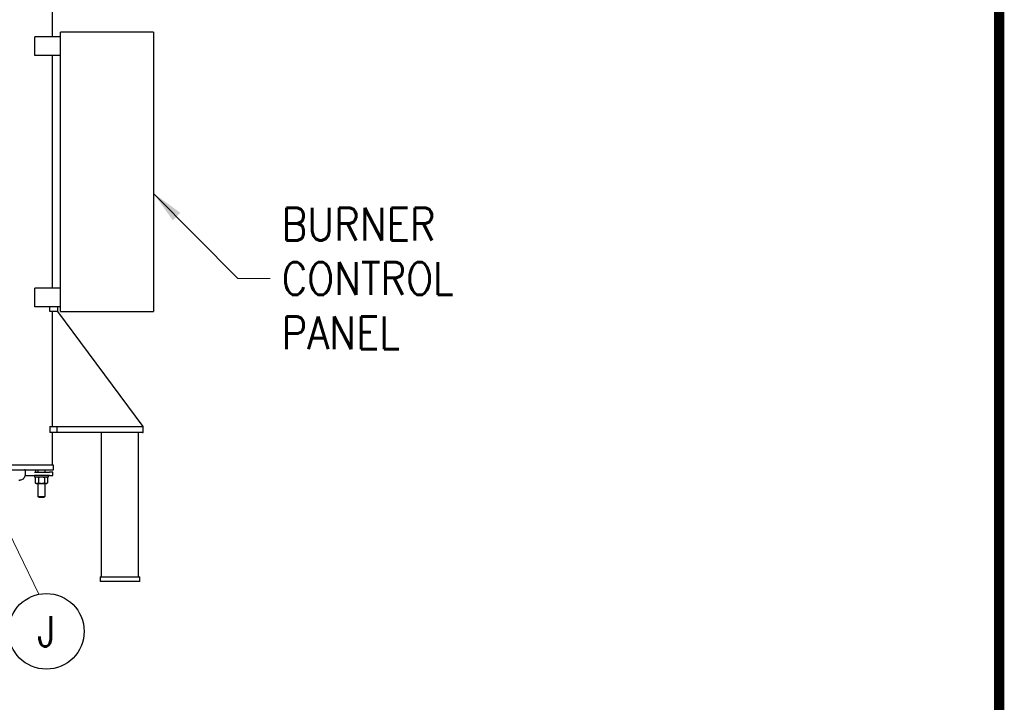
# Model space of a CAD drawing. Extents: x 0 to 796, y 0 to 496.
# Tile 200 of 222: x 690 to 796, y 178 to 252. Entities that reach past the tile are written whole.
import ezdxf
from ezdxf.enums import TextEntityAlignment as Align

# ---------------------------------------------------------------- set-up
doc = ezdxf.new("R2010")
doc.units = 0
doc.header["$LTSCALE"] = 12
doc.header["$MEASUREMENT"] = 0
doc.layers.get('0').update_dxf_attribs({"linetype": 'CONTINUOUS'})
doc.layers.add('D', color=2, linetype='CONTINUOUS')
doc.layers.add('X', color=1, linetype='CONTINUOUS')
doc.layers.add('Leader', color=41, linetype='CONTINUOUS', lineweight=13)
doc.styles.get("Standard").update_dxf_attribs({"font": 'SIMPLEX.SHX', "width": 0.875})
doc.dimstyles.get("Standard").update_dxf_attribs({"dimscale": 28, "dimtxt": 0.125, "dimasz": 0.125, "dimexe": 0.04375, "dimexo": 0.0625, "dimgap": 0.04375, "dimtad": 0, "dimtih": 1, "dimtoh": 1, "dimdec": 4, "dimzin": 12, "dimdsep": 46, "dimlunit": 5, "dimtxsty": 'Standard', "dimcen": 0, "dimclrd": 256, "dimclre": 256, "dimclrt": 256, "dimadec": 1, "dimazin": 3, "dimtfac": 0.875, "dimtdec": 4, "dimtofl": 0, "dimtmove": 0, "dimatfit": 2, "dimfxl": 1, "dimtolj": 1, "dimtzin": 12, "dimlwd": 13, "dimlwe": 13, "dimarcsym": 0})

msp = doc.modelspace()

# ---------------------------------------------------------------- linework, layer by layer
for p, q in [((693.49698, 249.98078), (693.49698, 256.98078)), ((694.37198, 249.98078), (691.60033, 249.98078)), ((691.60033, 247.98078), (691.60033, 249.98078)), ((704.37198, 250.48078), (694.37198, 250.48078)), ((694.37198, 220.48078), (694.37198, 250.48078)), ((704.37198, 250.48078), (704.37198, 220.48078)), ((694.37198, 247.98078), (691.60033, 247.98078)), ((693.49698, 222.98078), (693.49698, 247.98078)), ((694.37198, 222.98078), (691.60033, 222.98078)), ((691.60033, 220.98078), (691.60033, 222.98078)), ((694.37198, 220.98078), (691.60033, 220.98078)), ((693.21313, 220.48078), (693.21313, 220.98078)), ((694.07397, 220.48078), (693.21313, 220.48078)), ((693.49698, 208.10578), (693.49698, 220.48078)), ((694.07397, 220.48078), (694.07397, 220.98078)), ((703.26147, 208.10578), (694.07397, 220.48078)), ((694.37198, 220.48078), (704.37198, 220.48078)), ((693.21313, 208.10578), (694.01147, 208.10578)), ((693.21313, 208.10578), (693.21313, 207.48078)), ((694.01147, 207.48078), (693.21313, 207.48078)), ((693.49698, 203.98078), (693.49698, 207.48078)), ((694.01147, 208.10578), (703.16289, 208.10578)), ((694.01147, 207.48078), (694.01147, 208.10578)), ((703.16289, 207.48078), (694.01147, 207.48078)), ((698.76147, 191.98078), (698.76147, 207.48078)), ((702.76147, 191.98078), (702.76147, 207.48078)), ((703.26147, 208.10578), (703.16289, 208.10578)), ((703.16289, 207.48078), (703.26147, 207.48078)), ((703.26147, 207.48078), (703.26147, 208.10578)), ((693.62198, 203.98078), (657.68448, 203.98078)), ((657.68448, 203.48078), (693.62198, 203.48078)), ((690.57201, 203.42078), (690.57201, 202.98078)), ((691.57972, 203.23078), (691.72462, 203.23078)), ((691.68448, 203.48078), (691.68448, 203.23078)), ((691.72462, 203.23078), (693.19336, 203.23078)), ((691.93448, 203.48078), (691.93448, 203.23078)), ((692.68448, 203.48078), (692.68448, 203.23078)), ((693.55948, 203.23078), (693.19336, 203.23078)), ((693.55948, 202.85578), (693.55948, 203.23078)), ((693.62198, 203.48078), (693.62198, 203.98078)), ((689.87849, 202.35578), (689.99585, 202.35578)), ((690.56037, 202.85578), (691.57972, 202.85578)), ((691.57548, 202.85578), (691.57548, 202.67878)), ((693.04348, 202.67878), (691.57548, 202.67878)), ((691.72462, 202.85578), (691.57972, 202.85578)), ((691.74698, 202.67878), (691.65996, 202.62854)), ((691.65996, 202.62854), (691.65996, 202.06402)), ((693.19336, 202.85578), (691.72462, 202.85578)), ((691.98472, 202.62854), (691.98472, 202.06402)), ((692.63423, 202.62854), (692.63423, 202.06402)), ((692.87198, 202.67878), (692.95899, 202.62854)), ((692.95899, 202.62854), (692.95899, 202.06402)), ((693.04348, 202.85578), (693.04348, 202.67878)), ((693.19336, 202.85578), (693.55948, 202.85578)), ((691.74698, 202.01378), (691.65996, 202.06402)), ((691.74698, 202.01378), (691.82234, 202.01378)), ((691.82234, 202.01378), (692.30948, 202.01378)), ((691.93448, 202.01378), (691.93448, 200.60578)), ((692.30948, 202.01378), (692.79661, 202.01378)), ((692.68448, 202.01378), (692.68448, 200.60578)), ((692.79661, 202.01378), (692.87198, 202.01378)), ((692.87198, 202.01378), (692.95899, 202.06402)), ((691.93448, 200.60578), (692.68448, 200.60578)), ((692.05948, 200.48078), (691.93448, 200.60578)), ((692.55948, 200.48078), (692.05948, 200.48078)), ((692.55948, 200.48078), (692.68448, 200.60578)), ((698.63647, 191.98078), (698.88647, 191.98078)), ((698.63647, 191.98078), (698.63647, 191.48078)), ((698.88647, 191.98078), (702.63647, 191.98078)), ((702.63647, 191.98078), (702.88647, 191.98078)), ((702.88647, 191.48078), (702.88647, 191.98078)), ((698.88647, 191.48078), (698.63647, 191.48078)), ((702.63647, 191.48078), (698.88647, 191.48078)), ((702.88647, 191.48078), (702.63647, 191.48078))]:
    msp.add_line(p, q)
msp.add_arc((690.51201, 203.42078), 0.06, 0, 90)
msp.add_open_spline([(690.57201, 202.98078), (690.57201, 202.91587), (690.56263, 202.85097), (690.5259, 202.72725), (690.49856, 202.66844), (690.42828, 202.56256), (690.38536, 202.51551), (690.28782, 202.43794), (690.23323, 202.40745), (690.1177, 202.36636), (690.05678, 202.35578), (689.99585, 202.35578)], degree=3, knots=[4.71238898, 4.71238898, 4.71238898, 4.71238898, 5.026548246, 5.026548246, 5.340707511, 5.340707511, 5.654866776, 5.654866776, 5.969026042, 5.969026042, 6.283185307, 6.283185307, 6.283185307, 6.283185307])
for points in [[(691.82234, 202.67878), (691.74698, 202.67878), (691.65996, 202.62854)], [(691.98472, 202.62854), (691.8977, 202.67878), (691.82234, 202.67878)], [(692.30948, 202.67878), (692.15875, 202.67878), (691.98472, 202.62854)], [(692.63423, 202.62854), (692.4602, 202.67878), (692.30948, 202.67878)], [(692.79661, 202.67878), (692.72125, 202.67878), (692.63423, 202.62854)], [(692.95899, 202.62854), (692.87198, 202.67878), (692.79661, 202.67878)], [(691.65996, 202.06402), (691.74698, 202.01378), (691.82234, 202.01378)], [(691.82234, 202.01378), (691.8977, 202.01378), (691.98472, 202.06402)], [(691.98472, 202.06402), (692.15875, 202.01378), (692.30948, 202.01378)], [(692.30948, 202.01378), (692.4602, 202.01378), (692.63423, 202.06402)], [(692.63423, 202.06402), (692.72125, 202.01378), (692.79661, 202.01378)], [(692.79661, 202.01378), (692.87198, 202.01378), (692.95899, 202.06402)]]:
    msp.add_rational_spline(points, [1, 1.0379548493, 1], degree=2)
at = {"layer": 'D'}
msp.add_circle((692.8483, 186.11118), 4.0625, dxfattribs=at)
at = {"layer": 'Leader'}
msp.add_line((692.03057, 190.09053), (683.30152, 208.09078), dxfattribs=at)
at = {"layer": 'X', "const_width": 1.1}
msp.add_lwpolyline([(794.72091, 495.39632), (0.97091, 495.39632), (795.25805, 495.39632), (795.25805, 1.1444), (0.97091, 1.1444), (0.97091, 495.39632), (0.97091, 2.34215)], dxfattribs=at)

# ---------------------------------------------------------------- texts
at = {"layer": 'D', "width": 0.875}
msp.add_text('J', height=3.25, dxfattribs=at).set_placement((692.8483, 186.11118), align=Align.MIDDLE)
at = {"layer": 'D', "insert": (718.13958, 224.01469), "char_height": 3.5, "attachment_point": 4}
msp.add_mtext('\\A1;BURNER\\PCONTROL\\PPANEL', dxfattribs=at)

# ---------------------------------------------------------------- leaders
at = {"layer": 'D', "annotation_type": 0, "has_hookline": 1, "hookline_direction": 0, "text_width": 20.125}
msp.add_leader([(704.37703, 233.16828), (713.41458, 224.01469), (716.91458, 224.01469)], dimstyle='Standard', override={"dimgap": 0.04375, "dimtad": 0, "dimarcsym": 1}, dxfattribs=at)

doc.saveas('drawing.dxf')
